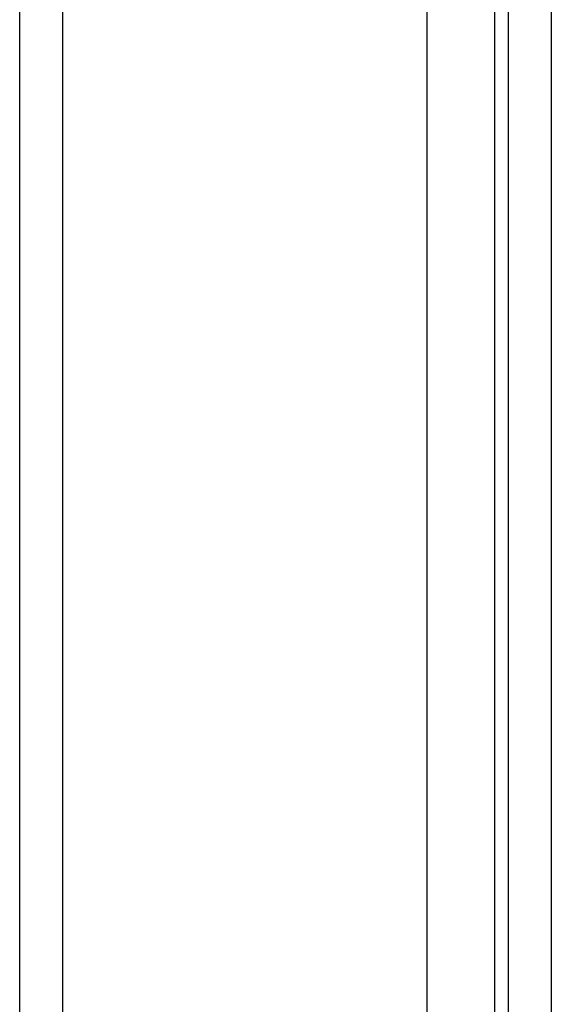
# Model space of a CAD drawing. Header units: inches. Extents: x 23 to 567, y 61 to 264.
# Tile 152 of 256: x 318.64 to 319.86, y 157.01 to 159.27. Entities that reach past the tile are written whole.
import ezdxf

# ---------------------------------------------------------------- set-up
doc = ezdxf.new("R2010")
doc.units = ezdxf.units.IN
doc.header["$MEASUREMENT"] = 0
doc.layers.add('Visible Edges(ANSI)', color=7, linetype='Continuous', lineweight=25)
doc.layers.add('Visible Tangent Edges(ANSI)', color=7, linetype='Continuous', lineweight=25)

msp = doc.modelspace()

# ---------------------------------------------------------------- linework, layer by layer
at = {"layer": 'Visible Edges(ANSI)'}
for p, q in [((319.7578, 176.5103), (319.7578, 144.7083)), ((318.6383, 144.7099), (318.6383, 176.4299)), ((319.5723, 144.8269), (319.5723, 176.4299))]:
    msp.add_line(p, q, dxfattribs=at)
at = {"layer": 'Visible Tangent Edges(ANSI)'}
for p, q in [((318.7373, 144.7099), (318.7373, 176.4299)), ((319.8568, 175.7353), (319.8568, 145.4833)), ((319.7268, 175.7122), (319.7268, 145.5064))]:
    msp.add_line(p, q, dxfattribs=at)

doc.saveas('drawing.dxf')
